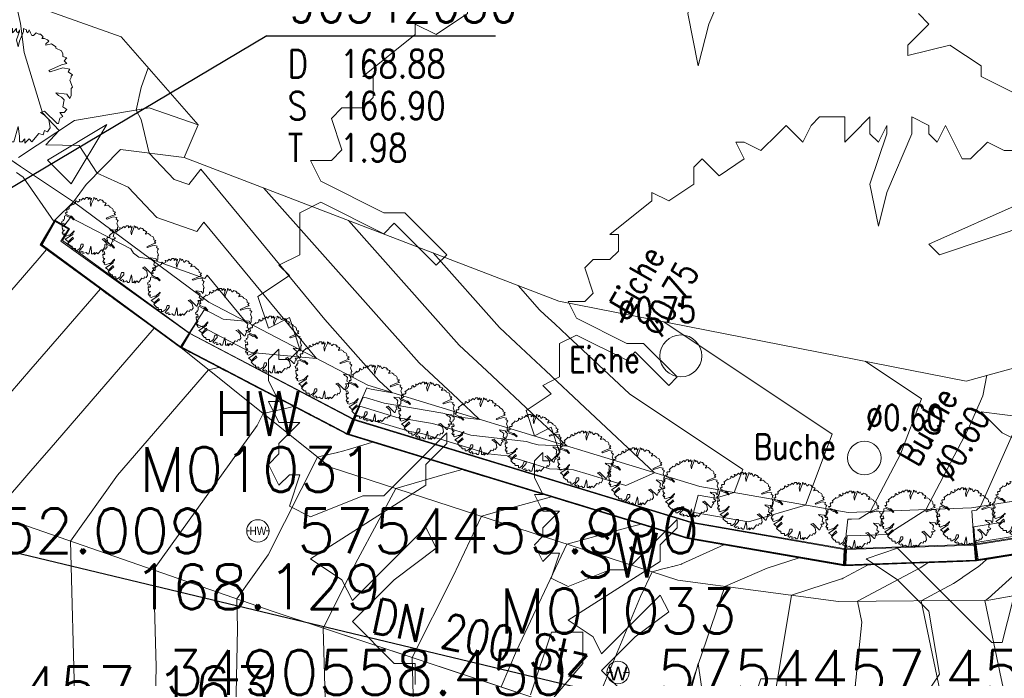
# Model space of a CAD drawing. Header units: metres. Extents: x 3490449 to 3490968, y 5754217 to 5754743.
# Tile 66 of 212: x 3490548 to 3490565, y 5754457 to 5754469. Entities that reach past the tile are written whole.
import ezdxf
from ezdxf.enums import TextEntityAlignment as Align

# ---------------------------------------------------------------- set-up
doc = ezdxf.new("R2010")
doc.units = ezdxf.units.M
doc.header["$LTSCALE"] = 0.25
doc.linetypes.add('Kartierung-07$0$AUSGEZOGEN', pattern=[0])
for name, color, linetype, lineweight, true_color in [('Kartierung-07$0$$BRUCH', 7, 'Continuous', 18, 0x82563a), ('Kartierung-07$0$$HOEHEN_Haupt', 7, 'Continuous', 18, 0x82563a), ('Kartierung-07$0$$HOEHEN_Mittel', 7, 'Continuous', 18, 0x82563a), ('Kartierung-07$0$$P_INF_FL', 7, 'Kartierung-07$0$AUSGEZOGEN', 18, 0x82563a), ('Kartierung-07$0$$P_INF_H', 7, 'Kartierung-07$0$AUSGEZOGEN', 18, 0x82563a), ('Kartierung-07$0$$P_INF_NR', 7, 'Kartierung-07$0$AUSGEZOGEN', 18, 0x82563a), ('Kartierung-07$0$$P_INF_X', 7, 'Kartierung-07$0$AUSGEZOGEN', 18, 0x82563a), ('Kartierung-07$0$$PKT_GS', 7, 'Continuous', 18, 0x82563a), ('Kartierung-07$0$$PKT_HW', 7, 'Continuous', 18, 0x82563a), ('Kartierung-07$0$$PKT_SW', 7, 'Continuous', 18, 0x82563a), ('Kartierung-07$0$B_Baum', 7, 'Continuous', 18, 0x82563a), ('Kartierung-07$0$B_Befestigt', 7, 'Continuous', 18, 0x82563a), ('Kartierung-07$0$B_Gelaendeknick', 7, 'Continuous', 18, 0x82563a), ('Kartierung-07$0$B_Hecke', 7, 'Continuous', 18, 0x82563a), ('Kartierung-07$0$B_Mauer', 7, 'Kartierung-07$0$AUSGEZOGEN', 18, 0x82563a), ('Kartierung-07$0$B_Schrift_Baum', 7, 'Continuous', 18, 0x82563a), ('Kartierung-07$0$B_Schrift_Baum_60Grad', 7, 'Continuous', 18, 0x82563a), ('Kartierung-07$0$B_Zaun', 7, 'Kartierung-07$0$AUSGEZOGEN', 18, 0x82563a), ('Kartierung-07$0$B_Zufahrt_Zugang', 7, 'Continuous', 18, 0x82563a), ('Kartierung-07$0$Hilfe_DGM', 7, 'Continuous', 18, 0x82563a), ('Kartierung-07$0$SYM_GS', 7, 'Kartierung-07$0$AUSGEZOGEN', 18, 0x82563a), ('Kartierung-07$0$SYM_HW', 7, 'Kartierung-07$0$AUSGEZOGEN', 18, 0x82563a), ('Kartierung-07$0$SYM_SW', 7, 'Kartierung-07$0$AUSGEZOGEN', 18, 0x82563a)]:
    doc.layers.add(name, color=color, linetype=linetype, lineweight=lineweight, true_color=true_color)
for name, color, linetype, true_color in [('Kartierung-07$0$B_Schachtschrift_SW_AUS', 7, 'Continuous', 0x82563a), ('Kartierung-07$0$B_SW-Leitung_AUS', 7, 'Continuous', 0x82563a), ('Kartierung-07$0$B_SW_Leitung_Schrift_AUS', 7, 'Continuous', 0x82563a)]:
    doc.layers.add(name, color=color, linetype=linetype, true_color=true_color)
doc.styles.add('Kartierung-07$0$2', font='TXT')
doc.styles.add('Kartierung-07$0$STANDARD', font='romans.shx', dxfattribs={"width": 0.8})

# ---------------------------------------------------------------- blocks, each defined once
blk = doc.blocks.new('Kartierung-07$0$PKT_HW')
at = {"layer": 'Kartierung-07$0$SYM_HW'}
for p, q in [((-0.15, 0), (-0.2, 0)), ((0.15, 0), (0.2, 0))]:
    blk.add_line(p, q, dxfattribs=at)
blk.add_circle((0, 0), 0.2, dxfattribs=at)
at = {"layer": 'Kartierung-07$0$$P_INF_FL', "style": 'Kartierung-07$0$STANDARD'}
blk.add_attdef('CODE', text='', height=0.8, dxfattribs=at).set_placement((0, 1.7), align=Align.CENTER)
at = {"layer": 'Kartierung-07$0$$P_INF_H', "style": 'Kartierung-07$0$STANDARD'}
blk.add_attdef('H', text='', height=0.8, dxfattribs=at).set_placement((0, -1.4), align=Align.CENTER)
at = {"layer": 'Kartierung-07$0$$P_INF_NR', "style": 'Kartierung-07$0$STANDARD'}
blk.add_attdef('NR', text='', height=0.8, dxfattribs=at).set_placement((0, 0.7), align=Align.CENTER)
at = {"layer": 'Kartierung-07$0$$P_INF_X', "style": 'Kartierung-07$0$STANDARD'}
blk.add_attdef('X', text='', height=0.8, dxfattribs=at).set_placement((-0.9, -0.4), align=Align.RIGHT)
blk.add_attdef('Y', (0.7, -0.4), '', height=0.8, dxfattribs=at)
at = {"layer": 'Kartierung-07$0$SYM_HW', "style": 'Kartierung-07$0$2', "width": 0.9}
blk.add_text('HW', height=0.15, dxfattribs=at).set_placement((0.001, -0.075), align=Align.CENTER)
blk = doc.blocks.new('Kartierung-07$0$PKT_SW')
at = {"layer": 'Kartierung-07$0$SYM_SW'}
for p, q in [((-0.1, 0), (-0.2, 0)), ((0.1, 0), (0.2, 0))]:
    blk.add_line(p, q, dxfattribs=at)
blk.add_circle((0, 0), 0.2, dxfattribs=at)
at = {"layer": 'Kartierung-07$0$$P_INF_FL', "style": 'Kartierung-07$0$STANDARD'}
blk.add_attdef('CODE', text='', height=0.8, dxfattribs=at).set_placement((0, 1.7), align=Align.CENTER)
at = {"layer": 'Kartierung-07$0$$P_INF_H', "style": 'Kartierung-07$0$STANDARD'}
blk.add_attdef('H', text='', height=0.8, dxfattribs=at).set_placement((0, -1.4), align=Align.CENTER)
at = {"layer": 'Kartierung-07$0$$P_INF_NR', "style": 'Kartierung-07$0$STANDARD'}
blk.add_attdef('NR', text='', height=0.8, dxfattribs=at).set_placement((0, 0.7), align=Align.CENTER)
at = {"layer": 'Kartierung-07$0$$P_INF_X', "style": 'Kartierung-07$0$STANDARD'}
blk.add_attdef('X', text='', height=0.8, dxfattribs=at).set_placement((-0.9, -0.4), align=Align.RIGHT)
blk.add_attdef('Y', (0.7, -0.4), '', height=0.8, dxfattribs=at)
at = {"layer": 'Kartierung-07$0$SYM_SW', "style": 'Kartierung-07$0$2', "width": 1.127369}
blk.add_text('W', height=0.245, dxfattribs=at).set_placement((0.001, -0.138), align=Align.CENTER)
blk = doc.blocks.new('Kartierung-07$0$PKT_GS')
at = {"layer": 'Kartierung-07$0$SYM_GS'}
blk.add_circle((0, 0), 0.2, dxfattribs=at)
at = {"layer": 'Kartierung-07$0$$P_INF_FL', "style": 'Kartierung-07$0$STANDARD'}
blk.add_attdef('CODE', text='', height=0.8, dxfattribs=at).set_placement((0, 1.7), align=Align.CENTER)
at = {"layer": 'Kartierung-07$0$$P_INF_H', "style": 'Kartierung-07$0$STANDARD'}
blk.add_attdef('H', text='', height=0.8, dxfattribs=at).set_placement((0, -1.4), align=Align.CENTER)
at = {"layer": 'Kartierung-07$0$$P_INF_NR', "style": 'Kartierung-07$0$STANDARD'}
blk.add_attdef('NR', text='', height=0.8, dxfattribs=at).set_placement((0, 0.7), align=Align.CENTER)
at = {"layer": 'Kartierung-07$0$$P_INF_X', "style": 'Kartierung-07$0$STANDARD'}
blk.add_attdef('X', text='', height=0.8, dxfattribs=at).set_placement((-0.9, -0.4), align=Align.RIGHT)
blk.add_attdef('Y', (0.7, -0.4), '', height=0.8, dxfattribs=at)
blk = doc.blocks.new('Kartierung-07$0$Hecke')
at = {"layer": 'Kartierung-07$0$B_Hecke'}
blk.add_lwpolyline([(-0.4471, -0.197), (-0.4721, -0.1845), (-0.4596, -0.147), (-0.4721, -0.147), (-0.4846, -0.1595), (-0.4971, -0.1345), (-0.4846, -0.122), (-0.4846, -0.1095), (-0.4596, -0.0845), (-0.4846, -0.0845), (-0.4971, -0.0595), (-0.4846, -0.0595), (-0.4971, -0.0345), (-0.4971, -0.0095), (-0.4846, 0.003), (-0.4846, -0.0095), (-0.4721, -0.0095), (-0.4596, 0.003), (-0.4721, 0.0405), (-0.4971, 0.028), (-0.5096, 0.0655), (-0.4721, 0.0905), (-0.4846, 0.103), (-0.4596, 0.1155), (-0.4596, 0.1405), (-0.4596, 0.1655), (-0.4346, 0.178), (-0.3596, 0.1405), (-0.3471, 0.153), (-0.2971, 0.103), (-0.2846, 0.1155), (-0.3346, 0.1655), (-0.3596, 0.1655), (-0.4346, 0.203), (-0.4471, 0.228), (-0.4221, 0.228), (-0.4096, 0.2405), (-0.4221, 0.278), (-0.4096, 0.2905), (-0.3846, 0.2905), (-0.3721, 0.303), (-0.3721, 0.328), (-0.3846, 0.328), (-0.3221, 0.378), (-0.3221, 0.3905), (-0.2971, 0.378), (-0.2596, 0.403), (-0.2596, 0.428), (-0.2471, 0.4405), (-0.2221, 0.4155), (-0.1846, 0.4405), (-0.1971, 0.4655), (-0.1846, 0.4655), (-0.1596, 0.453), (-0.1346, 0.478), (-0.1221, 0.4905), (-0.0971, 0.4655), (-0.0846, 0.4905), (-0.0721, 0.503), (-0.0346, 0.503), (-0.0346, 0.4655), (-0.0221, 0.478), (0.0029, 0.503), (0.0029, 0.478), (0.0154, 0.4655), (0.0279, 0.4905), (0.0279, 0.478), (0.0029, 0.403), (0.0154, 0.3405), (0.0279, 0.3905), (0.0654, 0.478), (0.0654, 0.503), (0.0904, 0.4905), (0.0904, 0.478), (0.1029, 0.4655), (0.1154, 0.4905), (0.1279, 0.4655), (0.1404, 0.4405), (0.1529, 0.4405), (0.1779, 0.4655), (0.2029, 0.453), (0.2154, 0.453), (0.2404, 0.428), (0.2279, 0.4155), (0.2529, 0.4155), (0.2779, 0.403), (0.2904, 0.3905), (0.2654, 0.3655), (0.2654, 0.353), (0.3154, 0.3655), (0.3529, 0.3405), (0.3529, 0.328), (0.4029, 0.303), (0.4154, 0.278), (0.4154, 0.253), (0.4529, 0.2405), (0.4279, 0.2155), (0.4529, 0.1905), (0.4029, 0.178), (0.2904, 0.128), (0.3029, 0.1155), (0.4154, 0.153), (0.4779, 0.1405), (0.4654, 0.1155), (0.5029, 0.0905), (0.4904, 0.078), (0.4904, 0.0655), (0.4779, 0.0405), (0.5029, -0.022), (0.4904, -0.0345), (0.4904, -0.097), (0.4779, -0.122), (0.4529, -0.0845), (0.3529, -0.072), (0.3779, -0.097), (0.4029, -0.1095), (0.4279, -0.1345), (0.4154, -0.197), (0.4529, -0.222), (0.4279, -0.247), (0.3904, -0.247), (0.4154, -0.2845), (0.3904, -0.297), (0.3779, -0.347), (0.3654, -0.347), (0.2529, -0.2345), (0.2154, -0.247), (0.2529, -0.272), (0.2904, -0.3095), (0.3029, -0.3845), (0.2779, -0.422), (0.2529, -0.4095), (0.2404, -0.447), (0.2029, -0.4345), (0.1404, -0.5095), (0.1154, -0.4845), (0.0779, -0.522), (0.0779, -0.4845), (0.0529, -0.5095), (0.0279, -0.5095), (0.0279, -0.4595), (0.0154, -0.372), (-0.0221, -0.5095), (-0.0471, -0.5095), (-0.0721, -0.4845), (-0.1096, -0.497), (-0.1346, -0.497), (-0.1221, -0.472), (-0.1471, -0.4595), (-0.1596, -0.4845), (-0.1971, -0.4595), (-0.1221, -0.372), (-0.1221, -0.3345), (-0.1596, -0.3345), (-0.1846, -0.4095), (-0.2346, -0.447), (-0.2596, -0.447), (-0.2596, -0.4095), (-0.3096, -0.4095), (-0.3221, -0.397), (-0.3221, -0.372), (-0.3471, -0.372), (-0.3971, -0.322), (-0.3471, -0.272), (-0.2971, -0.2345), (-0.3096, -0.2095), (-0.3971, -0.297), (-0.4096, -0.272), (-0.4471, -0.247), (-0.3096, -0.1595), (-0.3096, -0.1345), (-0.2846, -0.1095), (-0.2846, -0.097), (-0.3596, -0.172), (-0.3846, -0.172), (-0.4471, -0.197)], dxfattribs=at)
blk = doc.blocks.new('Kartierung-07$0$B_Baum')
at = {"layer": 'Kartierung-07$0$B_Baum'}
for points in [[(-0.4417, -0.1918), (-0.4667, -0.1793), (-0.4542, -0.1418), (-0.4667, -0.1418), (-0.4792, -0.1543), (-0.4917, -0.1293), (-0.4792, -0.1168), (-0.4792, -0.1043), (-0.4542, -0.0793), (-0.4792, -0.0793), (-0.4917, -0.0543), (-0.4792, -0.0543), (-0.4917, -0.0293), (-0.4917, -0.0043), (-0.4792, 0.0082), (-0.4792, -0.0043), (-0.4667, -0.0043), (-0.4542, 0.0082), (-0.4667, 0.0457), (-0.4917, 0.0332), (-0.5042, 0.0707), (-0.4667, 0.0957), (-0.4792, 0.1082), (-0.4542, 0.1207), (-0.4542, 0.1457), (-0.4542, 0.1707), (-0.4292, 0.1832), (-0.3542, 0.1457), (-0.3417, 0.1582), (-0.2917, 0.1082), (-0.2792, 0.1207), (-0.3292, 0.1707), (-0.3542, 0.1707), (-0.4292, 0.2082), (-0.4417, 0.2332), (-0.4167, 0.2332), (-0.4042, 0.2457), (-0.4167, 0.2832), (-0.4042, 0.2957), (-0.3792, 0.2957), (-0.3667, 0.3082), (-0.3667, 0.3332), (-0.3792, 0.3332), (-0.3167, 0.3832), (-0.3167, 0.3957), (-0.2917, 0.3832), (-0.2542, 0.4082), (-0.2542, 0.4332), (-0.2417, 0.4457), (-0.2167, 0.4207), (-0.1792, 0.4457), (-0.1917, 0.4707), (-0.1792, 0.4707), (-0.1542, 0.4582), (-0.1292, 0.4832), (-0.1167, 0.4957), (-0.0917, 0.4707), (-0.0792, 0.4957), (-0.0667, 0.5082), (-0.0292, 0.5082), (-0.0292, 0.4707), (-0.0167, 0.4832), (0.0083, 0.5082), (0.0083, 0.4832), (0.0208, 0.4707), (0.0333, 0.4957), (0.0333, 0.4832), (0.0083, 0.4082), (0.0208, 0.3457), (0.0333, 0.3957), (0.0708, 0.4832), (0.0708, 0.5082), (0.0958, 0.4957), (0.0958, 0.4832), (0.1083, 0.4707), (0.1208, 0.4957), (0.1333, 0.4707), (0.1458, 0.4457), (0.1583, 0.4457), (0.1833, 0.4707), (0.2083, 0.4582), (0.2208, 0.4582)], [(0.2833, 0.4082), (0.2958, 0.3957), (0.2708, 0.3707), (0.2708, 0.3582), (0.3208, 0.3707), (0.3583, 0.3457), (0.3583, 0.3332), (0.4083, 0.3082)], [(0.4083, 0.1832), (0.2958, 0.1332), (0.3083, 0.1207), (0.4208, 0.1582)], [(0.4583, -0.0793), (0.3583, -0.0668), (0.3833, -0.0918), (0.4083, -0.1043)], [(0.3958, -0.2918), (0.3833, -0.3418), (0.3708, -0.3418), (0.2583, -0.2293), (0.2208, -0.2418), (0.2583, -0.2668), (0.2958, -0.3043), (0.3083, -0.3793), (0.2833, -0.4168)], [(0.0333, -0.4543), (0.0208, -0.3668), (-0.0167, -0.5043)], [(-0.1917, -0.4543), (-0.1167, -0.3668), (-0.1167, -0.3293), (-0.1542, -0.3293), (-0.1792, -0.4043)], [(-0.3167, -0.3918), (-0.3167, -0.3668), (-0.3417, -0.3668), (-0.3917, -0.3168), (-0.3417, -0.2668), (-0.2917, -0.2293), (-0.3042, -0.2043), (-0.3917, -0.2918), (-0.4042, -0.2668), (-0.4417, -0.2418), (-0.3042, -0.1543), (-0.3042, -0.1293), (-0.2792, -0.1043), (-0.2792, -0.0918), (-0.3542, -0.1668), (-0.3792, -0.1668), (-0.4417, -0.1918)]]:
    blk.add_lwpolyline(points, dxfattribs=at)
blk = doc.blocks.new('Kartierung-07$0$Zugang')
at = {"layer": 'Kartierung-07$0$B_Zufahrt_Zugang'}
for p, q in [((-0.3, -1.2), (0, 0)), ((0, 0), (0.3, -1.2)), ((-0.3, -1.2), (0.3, -1.2))]:
    blk.add_line(p, q, dxfattribs=at)
blk = doc.blocks.new('Kartierung-07$0$B_Schachtbeschriftung')
blk.add_line((0, 0), (8.186, 0))
at = {"style": 'Kartierung-07$0$STANDARD', "width": 0.8}
for s, p in [('D ', (0.75, -0.5)), ('S ', (0.75, -2)), ('T ', (0.75, -3.5))]:
    blk.add_text(s, height=1, dxfattribs=at).set_placement(p, align=Align.TOP_LEFT)
at = {"ltscale": 0.02, "style": 'Kartierung-07$0$STANDARD', "width": 0.8}
for tag, p, height in [('NUMMER', (0.759, 0.479), 1.5), ('DECKEL', (2.627, -1.5), 1), ('SOHLE', (2.625, -2.996), 1), ('TIEFE', (2.628, -4.501), 1)]:
    blk.add_attdef(tag, p, '', height=height, dxfattribs=at)
at = {"ltscale": 0.02, "style": 'Kartierung-07$0$STANDARD', "width": 0.8, "flags": 1}
blk.add_attdef('FOTO', (1.057, -6.131), '', height=1, dxfattribs=at)

msp = doc.modelspace()

# ---------------------------------------------------------------- linework, layer by layer
at = {"layer": 'Kartierung-07$0$$BRUCH', "ltscale": 0.02}
for p, q in [((3490547.765, 5754466.509), (3490547.625, 5754466.604)), ((3490548.71, 5754465.873), (3490547.765, 5754466.509)), ((3490551.132, 5754464.079), (3490548.71, 5754465.873)), ((3490548.113, 5754465.105), (3490548.38, 5754465.546)), ((3490548.384, 5754465.526), (3490548.148, 5754465.109)), ((3490548.62, 5754465.387), (3490548.384, 5754465.526)), ((3490548.484, 5754465.174), (3490548.62, 5754465.387)), ((3490550.629, 5754463.27), (3490548.113, 5754465.105)), ((3490548.148, 5754465.109), (3490550.623, 5754463.285)), ((3490550.78, 5754463.525), (3490548.484, 5754465.174)), ((3490553.974, 5754462.595), (3490551.132, 5754464.079)), ((3490550.623, 5754463.285), (3490550.78, 5754463.525)), ((3490550.79, 5754463.52), (3490550.648, 5754463.276)), ((3490550.78, 5754463.525), (3490550.79, 5754463.52)), ((3490553.704, 5754461.987), (3490550.79, 5754463.52)), ((3490550.648, 5754463.276), (3490550.623, 5754463.285)), ((3490553.302, 5754461.132), (3490550.629, 5754463.27)), ((3490553.612, 5754461.712), (3490550.629, 5754463.27)), ((3490550.648, 5754463.276), (3490553.603, 5754461.735)), ((3490559.915, 5754460.782), (3490553.974, 5754462.595)), ((3490553.603, 5754461.735), (3490553.704, 5754461.987)), ((3490553.74, 5754461.973), (3490553.639, 5754461.721)), ((3490553.704, 5754461.987), (3490553.74, 5754461.973)), ((3490559.749, 5754460.142), (3490553.74, 5754461.973)), ((3490553.639, 5754461.721), (3490553.603, 5754461.735)), ((3490559.694, 5754459.856), (3490553.612, 5754461.712)), ((3490553.639, 5754461.721), (3490559.681, 5754459.874)), ((3490553.302, 5754461.132), (3490559.52, 5754459.107)), ((3490562.566, 5754460.32), (3490559.915, 5754460.782)), ((3490566.875, 5754460.737), (3490564.771, 5754460.4)), ((3490564.771, 5754460.4), (3490562.566, 5754460.32)), ((3490552.284, 5754458.548), (3490547.749, 5754460.123)), ((3490559.681, 5754459.874), (3490559.749, 5754460.142)), ((3490559.714, 5754459.867), (3490559.772, 5754460.134)), ((3490559.772, 5754460.134), (3490559.749, 5754460.142)), ((3490562.496, 5754459.656), (3490559.772, 5754460.134)), ((3490567.051, 5754460.091), (3490564.858, 5754459.741)), ((3490559.681, 5754459.874), (3490559.714, 5754459.867)), ((3490562.501, 5754459.367), (3490559.694, 5754459.856)), ((3490559.714, 5754459.867), (3490562.484, 5754459.387)), ((3490567.149, 5754459.819), (3490564.864, 5754459.453)), ((3490564.892, 5754459.479), (3490567.117, 5754459.834)), ((3490562.484, 5754459.387), (3490562.496, 5754459.656)), ((3490562.536, 5754459.657), (3490562.496, 5754459.656)), ((3490562.526, 5754459.384), (3490562.536, 5754459.657)), ((3490564.818, 5754459.738), (3490562.536, 5754459.657)), ((3490564.858, 5754459.741), (3490564.818, 5754459.738)), ((3490564.845, 5754459.466), (3490564.818, 5754459.738)), ((3490564.892, 5754459.479), (3490564.858, 5754459.741)), ((3490564.864, 5754459.453), (3490562.501, 5754459.367)), ((3490562.526, 5754459.384), (3490564.845, 5754459.466)), ((3490564.845, 5754459.466), (3490564.892, 5754459.479)), ((3490562.484, 5754459.387), (3490562.526, 5754459.384)), ((3490565.081, 5754458.749), (3490567.974, 5754459.271)), ((3490559.52, 5754459.107), (3490562.393, 5754458.728)), ((3490562.393, 5754458.728), (3490565.081, 5754458.749)), ((3490559.071, 5754456.303), (3490552.284, 5754458.548))]:
    msp.add_line(p, q, dxfattribs=at)
at = {"layer": 'Kartierung-07$0$$HOEHEN_Haupt', "ltscale": 0.02}
for points in [[(3490545.726, 5754460.308), (3490547.951, 5754462.882), (3490548.46, 5754463.471), (3490549.193, 5754464.318), (3490549.31, 5754464.232), (3490549.311, 5754464.232), (3490549.368, 5754464.19), (3490549.372, 5754464.188), (3490549.434, 5754464.142), (3490550.627, 5754463.274), (3490550.639, 5754463.273), (3490550.657, 5754463.264), (3490550.693, 5754463.245), (3490550.708, 5754463.237), (3490550.723, 5754463.23), (3490550.756, 5754463.213), (3490550.775, 5754463.203), (3490550.778, 5754463.201), (3490550.808, 5754463.186), (3490550.829, 5754463.174), (3490550.848, 5754463.165), (3490550.885, 5754463.145), (3490550.915, 5754463.13), (3490550.941, 5754463.116), (3490551.11, 5754463.028), (3490551.234, 5754462.964), (3490551.325, 5754462.916), (3490551.396, 5754462.88), (3490551.437, 5754462.858), (3490551.462, 5754462.845), (3490551.677, 5754462.733), (3490551.801, 5754462.669), (3490551.82, 5754462.659), (3490551.83, 5754462.654), (3490551.848, 5754462.644), (3490551.943, 5754462.595), (3490552.124, 5754462.501), (3490552.136, 5754462.494), (3490552.189, 5754462.467), (3490552.195, 5754462.464), (3490552.216, 5754462.453), (3490552.294, 5754462.412), (3490552.314, 5754462.401), (3490552.378, 5754462.368), (3490552.523, 5754462.293), (3490552.581, 5754462.263), (3490552.712, 5754462.194), (3490552.877, 5754462.108), (3490552.951, 5754462.07), (3490552.987, 5754462.051), (3490553.001, 5754462.044), (3490553.034, 5754462.027), (3490553.116, 5754461.984), (3490553.307, 5754461.885), (3490553.325, 5754461.875), (3490553.399, 5754461.837), (3490553.601, 5754461.731), (3490553.605, 5754461.729), (3490553.615, 5754461.73), (3490553.682, 5754461.897), (3490553.716, 5754461.982), (3490553.895, 5754462.385), (3490553.95, 5754462.369), (3490554.267, 5754462.272), (3490555.319, 5754462.095), (3490555.381, 5754462.076), (3490555.505, 5754462.038), (3490555.975, 5754461.984), (3490555.584, 5754462.351), (3490554.894, 5754462.999), (3490552.11, 5754466.127)], [(3490562.873, 5754463.024), (3490563.876, 5754462.354), (3490563.503, 5754461.365), (3490562.963, 5754460.334), (3490562.766, 5754460.208), (3490562.629, 5754460.203), (3490562.561, 5754460.201), (3490562.503, 5754459.656), (3490562.501, 5754459.607), (3490562.492, 5754459.386), (3490562.485, 5754459.385), (3490562.484, 5754459.386), (3490562.344, 5754459.41), (3490561.099, 5754459.625), (3490559.854, 5754459.841), (3490559.714, 5754459.865), (3490559.711, 5754459.865), (3490559.687, 5754459.865), (3490559.56, 5754459.904), (3490559.452, 5754459.937), (3490559.336, 5754459.972), (3490559.208, 5754460.011), (3490559.193, 5754460.016), (3490559.175, 5754460.021), (3490559.159, 5754460.026), (3490558.921, 5754460.099), (3490558.638, 5754460.184), (3490558.624, 5754460.189), (3490558.603, 5754460.195), (3490558.588, 5754460.2), (3490558.239, 5754460.306), (3490557.741, 5754460.457), (3490557.735, 5754460.459), (3490557.728, 5754460.461), (3490557.716, 5754460.465), (3490557.715, 5754460.465), (3490557.707, 5754460.467), (3490557.699, 5754460.47), (3490557.691, 5754460.472), (3490557.559, 5754460.512), (3490557.493, 5754460.532), (3490556.993, 5754460.684), (3490556.848, 5754460.728), (3490556.823, 5754460.736), (3490556.812, 5754460.739), (3490556.721, 5754460.766), (3490556.699, 5754460.773), (3490556.69, 5754460.776), (3490556.654, 5754460.787), (3490556.654, 5754460.787), (3490556.649, 5754460.788), (3490556.63, 5754460.794), (3490556.626, 5754460.795), (3490556.608, 5754460.801), (3490556.511, 5754460.83), (3490556.094, 5754460.956), (3490556.064, 5754460.965), (3490555.772, 5754461.053), (3490555.772, 5754461.053), (3490555.771, 5754461.054), (3490555.752, 5754461.059), (3490555.751, 5754461.059), (3490555.731, 5754461.066), (3490555.73, 5754461.066), (3490555.708, 5754461.073), (3490555.707, 5754461.073), (3490555.683, 5754461.08), (3490555.661, 5754461.087), (3490555.318, 5754460.991), (3490555.218, 5754460.963), (3490555.033, 5754460.911), (3490554.95, 5754460.888), (3490554.478, 5754460.749), (3490553.794, 5754459.482), (3490553.176, 5754458.253), (3490553.216, 5754456.787)], [(3490555.683, 5754461.08), (3490555.683, 5754461.08)], [(3490565.656, 5754459.594), (3490564.894, 5754459.473), (3490564.883, 5754459.471), (3490564.857, 5754459.458), (3490564.674, 5754459.451), (3490564.593, 5754459.448), (3490564.508, 5754459.445), (3490564.323, 5754459.437), (3490564.311, 5754459.437), (3490564.281, 5754459.436), (3490564.273, 5754459.436), (3490564.106, 5754459.43), (3490563.683, 5754459.413), (3490563.672, 5754459.412), (3490563.599, 5754459.409), (3490563.596, 5754459.409), (3490563.507, 5754459.406), (3490563.047, 5754459.387), (3490563.046, 5754459.387), (3490562.927, 5754459.382), (3490562.477, 5754459.143), (3490562.462, 5754459.135), (3490562.449, 5754459.132), (3490561.555, 5754458.839), (3490561.281, 5754457.192)]]:
    msp.add_lwpolyline(points, dxfattribs=at)
at = {"layer": 'Kartierung-07$0$$HOEHEN_Mittel', "ltscale": 0.02}
for points in [[(3490547.692, 5754466.398), (3490547.813, 5754466.316), (3490548.363, 5754465.518), (3490548.213, 5754465.26), (3490548.126, 5754465.106), (3490548.432, 5754464.887), (3490548.717, 5754464.677), (3490548.723, 5754464.672), (3490549.001, 5754464.467), (3490549.299, 5754464.252), (3490549.315, 5754464.241), (3490549.339, 5754464.223), (3490549.38, 5754464.193), (3490550.111, 5754463.654), (3490550.625, 5754463.28), (3490550.64, 5754463.279), (3490550.691, 5754463.356), (3490550.787, 5754463.522), (3490550.9, 5754463.7), (3490550.99, 5754463.654), (3490551.253, 5754463.515), (3490551.887, 5754463.181), (3490553.056, 5754463.074), (3490551.045, 5754465.514), (3490550.917, 5754465.346), (3490550.204, 5754465.598), (3490549.687, 5754466.139), (3490549.132, 5754466.387), (3490548.811, 5754466.885), (3490548.216, 5754466.893), (3490548.453, 5754467.149), (3490548.159, 5754467.47), (3490547.831, 5754468.544), (3490547.766, 5754469.066), (3490547.671, 5754469.499)], [(3490544.271, 5754460.441), (3490548.096, 5754464.867), (3490548.229, 5754465.021), (3490548.62, 5754464.74), (3490548.715, 5754464.67), (3490548.717, 5754464.668), (3490548.81, 5754464.6), (3490549.305, 5754464.242), (3490549.313, 5754464.236), (3490549.354, 5754464.207), (3490549.376, 5754464.191), (3490549.773, 5754463.898), (3490550.626, 5754463.277), (3490550.646, 5754463.275), (3490550.65, 5754463.273), (3490550.708, 5754463.243), (3490550.712, 5754463.241), (3490550.715, 5754463.239), (3490550.769, 5754463.211), (3490550.773, 5754463.209), (3490550.778, 5754463.207), (3490550.826, 5754463.182), (3490550.831, 5754463.179), (3490550.835, 5754463.177), (3490550.894, 5754463.146), (3490550.901, 5754463.143), (3490550.942, 5754463.121), (3490551.208, 5754462.982), (3490551.235, 5754462.968), (3490551.373, 5754462.896), (3490551.389, 5754462.888), (3490551.45, 5754462.856), (3490551.455, 5754462.854), (3490551.772, 5754462.689), (3490551.799, 5754462.675), (3490551.826, 5754462.66), (3490551.829, 5754462.659), (3490551.854, 5754462.646), (3490551.874, 5754462.635), (3490552.125, 5754462.504), (3490552.128, 5754462.503), (3490552.201, 5754462.465), (3490552.202, 5754462.464), (3490552.207, 5754462.462), (3490552.314, 5754462.406), (3490552.318, 5754462.404), (3490552.332, 5754462.396), (3490552.526, 5754462.295), (3490552.539, 5754462.289), (3490552.714, 5754462.198), (3490552.933, 5754462.083), (3490552.949, 5754462.075), (3490552.996, 5754462.05), (3490552.999, 5754462.049), (3490553.042, 5754462.026), (3490553.06, 5754462.017), (3490553.306, 5754461.889), (3490553.33, 5754461.876), (3490553.346, 5754461.868), (3490553.603, 5754461.734), (3490553.604, 5754461.734), (3490553.606, 5754461.734), (3490553.699, 5754461.967), (3490553.707, 5754461.986), (3490553.957, 5754462.549), (3490553.969, 5754462.545), (3490554.038, 5754462.524), (3490554.412, 5754462.461), (3490554.175, 5754462.683), (3490553.208, 5754463.77), (3490551.78, 5754465.502), (3490550.987, 5754466.463), (3490550.775, 5754466.184), (3490550.514, 5754466.277), (3490550.062, 5754466.749), (3490549.923, 5754467.351), (3490549.83, 5754467.517), (3490549.923, 5754467.92), (3490550.048, 5754468.273)], [(3490553.629, 5754465.544), (3490555.612, 5754463.315), (3490556.104, 5754462.853), (3490557.004, 5754462.009), (3490557.539, 5754461.507), (3490557.021, 5754461.527), (3490556.905, 5754461.562), (3490556.813, 5754461.59), (3490555.816, 5754461.704), (3490555.359, 5754461.843), (3490555.13, 5754461.913), (3490554.496, 5754462.02), (3490553.932, 5754462.192), (3490553.834, 5754462.222), (3490553.726, 5754461.979), (3490553.665, 5754461.827), (3490553.625, 5754461.727), (3490553.607, 5754461.725), (3490553.6, 5754461.728), (3490553.452, 5754461.805), (3490553.321, 5754461.874), (3490553.307, 5754461.88), (3490553.171, 5754461.952), (3490553.025, 5754462.027), (3490553.003, 5754462.039), (3490552.978, 5754462.052), (3490552.953, 5754462.065), (3490552.822, 5754462.133), (3490552.711, 5754462.191), (3490552.623, 5754462.237), (3490552.519, 5754462.291), (3490552.424, 5754462.34), (3490552.311, 5754462.399), (3490552.275, 5754462.418), (3490552.226, 5754462.443), (3490552.187, 5754462.464), (3490552.177, 5754462.469), (3490552.144, 5754462.486), (3490552.123, 5754462.497), (3490552.011, 5754462.555), (3490551.842, 5754462.643), (3490551.832, 5754462.648), (3490551.814, 5754462.657), (3490551.803, 5754462.663), (3490551.582, 5754462.778), (3490551.468, 5754462.837), (3490551.425, 5754462.86), (3490551.404, 5754462.871), (3490551.277, 5754462.936), (3490551.233, 5754462.959), (3490551.012, 5754463.074), (3490550.941, 5754463.111), (3490550.93, 5754463.117), (3490550.876, 5754463.144), (3490550.862, 5754463.152), (3490550.828, 5754463.17), (3490550.789, 5754463.19), (3490550.778, 5754463.195), (3490550.777, 5754463.196), (3490550.743, 5754463.214), (3490550.731, 5754463.22), (3490550.704, 5754463.234), (3490550.677, 5754463.248), (3490550.665, 5754463.254), (3490550.632, 5754463.271), (3490550.628, 5754463.271), (3490550.157, 5754463.615), (3490548.274, 5754461.438), (3490548.23, 5754461.387), (3490547.949, 5754461.062), (3490547.806, 5754460.897), (3490547.181, 5754460.175)], [(3490549.735, 5754465.035), (3490548.659, 5754465.595), (3490548.536, 5754465.443), (3490548.383, 5754465.533), (3490548.326, 5754465.436), (3490548.141, 5754465.108), (3490548.244, 5754465.034), (3490548.718, 5754464.685), (3490548.729, 5754464.677), (3490549.192, 5754464.335), (3490549.293, 5754464.262), (3490549.316, 5754464.245), (3490549.325, 5754464.239), (3490549.383, 5754464.196), (3490550.45, 5754463.41), (3490550.624, 5754463.283), (3490550.629, 5754463.283), (3490550.75, 5754463.468), (3490550.782, 5754463.524), (3490551.054, 5754463.951), (3490551.084, 5754463.935), (3490551.173, 5754463.889), (3490551.387, 5754463.776), (3490551.782, 5754463.74), (3490551.103, 5754464.564), (3490551.06, 5754464.507), (3490550.094, 5754464.848), (3490549.88, 5754464.887), (3490549.784, 5754464.956), (3490549.735, 5754465.035)], [(3490555.147, 5754464.961), (3490556.331, 5754463.631), (3490556.624, 5754463.355), (3490557.161, 5754462.851), (3490557.857, 5754462.198), (3490559.102, 5754461.03), (3490558.588, 5754460.8), (3490558.167, 5754460.928), (3490557.936, 5754460.998), (3490557.652, 5754461.085), (3490557.223, 5754461.101), (3490556.799, 5754461.23), (3490556.467, 5754461.331), (3490556.126, 5754461.37), (3490555.337, 5754461.611), (3490554.942, 5754461.731), (3490554.725, 5754461.768), (3490553.913, 5754462.015), (3490553.772, 5754462.058), (3490553.735, 5754461.975), (3490553.648, 5754461.757), (3490553.634, 5754461.723), (3490553.609, 5754461.72), (3490553.598, 5754461.725), (3490553.505, 5754461.774), (3490553.316, 5754461.872), (3490553.308, 5754461.876), (3490553.226, 5754461.919), (3490553.017, 5754462.028), (3490553.004, 5754462.034), (3490552.969, 5754462.053), (3490552.955, 5754462.06), (3490552.767, 5754462.158), (3490552.71, 5754462.187), (3490552.665, 5754462.211), (3490552.515, 5754462.289), (3490552.47, 5754462.312), (3490552.307, 5754462.397), (3490552.255, 5754462.424), (3490552.235, 5754462.434), (3490552.179, 5754462.463), (3490552.165, 5754462.471), (3490552.152, 5754462.477), (3490552.121, 5754462.493), (3490552.079, 5754462.515), (3490551.836, 5754462.641), (3490551.833, 5754462.643), (3490551.808, 5754462.656), (3490551.805, 5754462.658), (3490551.487, 5754462.822), (3490551.475, 5754462.829), (3490551.412, 5754462.861), (3490551.411, 5754462.862), (3490551.311, 5754462.914), (3490551.279, 5754462.906), (3490551.127, 5754462.872), (3490549.499, 5754460.985), (3490548.656, 5754459.808), (3490548.734, 5754456.874)], [(3490556.665, 5754464.378), (3490557.049, 5754463.946), (3490557.144, 5754463.857), (3490557.319, 5754463.694), (3490557.544, 5754463.482), (3490558.655, 5754462.44), (3490560.682, 5754461.086), (3490560.527, 5754460.675), (3490560.196, 5754460.577), (3490559.882, 5754460.632), (3490559.754, 5754460.14), (3490559.702, 5754459.934), (3490559.689, 5754459.872), (3490559.682, 5754459.872), (3490559.658, 5754459.88), (3490559.458, 5754459.941), (3490559.244, 5754460.006), (3490559.219, 5754460.014), (3490559.191, 5754460.022), (3490559.187, 5754460.024), (3490559.155, 5754460.033), (3490558.701, 5754460.172), (3490558.646, 5754460.189), (3490558.616, 5754460.198), (3490558.612, 5754460.199), (3490558.58, 5754460.209), (3490557.851, 5754460.432), (3490557.755, 5754460.461), (3490557.739, 5754460.466), (3490557.721, 5754460.471), (3490557.719, 5754460.472), (3490557.719, 5754460.472), (3490557.717, 5754460.472), (3490557.696, 5754460.479), (3490557.695, 5754460.479), (3490557.669, 5754460.487), (3490557.488, 5754460.542), (3490557.391, 5754460.572), (3490556.853, 5754460.736), (3490556.848, 5754460.738), (3490556.81, 5754460.749), (3490556.793, 5754460.755), (3490556.7, 5754460.783), (3490556.666, 5754460.793), (3490556.659, 5754460.795), (3490556.657, 5754460.796), (3490556.637, 5754460.802), (3490556.633, 5754460.803), (3490556.614, 5754460.809), (3490556.611, 5754460.81), (3490556.187, 5754460.94), (3490556.106, 5754460.964), (3490555.85, 5754461.042), (3490555.794, 5754461.059), (3490555.779, 5754461.064), (3490555.762, 5754461.069), (3490555.759, 5754461.07), (3490555.741, 5754461.075), (3490555.737, 5754461.077), (3490555.718, 5754461.082), (3490555.714, 5754461.084), (3490555.693, 5754461.09), (3490555.688, 5754461.091), (3490555.68, 5754461.094), (3490555.598, 5754461.119), (3490555.298, 5754461.21), (3490555.261, 5754461.221), (3490555.127, 5754461.263), (3490555.009, 5754461.298), (3490554.682, 5754461.398), (3490554.663, 5754461.404), (3490554.576, 5754461.43), (3490554.378, 5754461.49), (3490554.113, 5754461.571), (3490554.005, 5754461.604), (3490553.984, 5754461.61), (3490553.895, 5754461.637), (3490553.87, 5754461.644), (3490553.766, 5754461.676), (3490553.709, 5754461.693), (3490553.663, 5754461.707), (3490553.636, 5754461.715), (3490553.628, 5754461.717), (3490553.611, 5754461.715), (3490553.597, 5754461.723), (3490553.558, 5754461.743), (3490553.311, 5754461.871), (3490553.309, 5754461.872), (3490553.282, 5754461.886), (3490553.008, 5754462.028), (3490553.006, 5754462.03), (3490552.96, 5754462.053), (3490552.957, 5754462.055), (3490552.711, 5754462.183), (3490552.709, 5754462.184), (3490552.707, 5754462.185), (3490552.649, 5754462.215), (3490552.529, 5754462.188), (3490552.102, 5754462.092), (3490551.994, 5754461.877), (3490550.143, 5754459.292), (3490550.189, 5754457.56), (3490550.167, 5754456.496)], [(3490559.268, 5754463.731), (3490562.279, 5754461.72), (3490561.801, 5754460.453), (3490560.782, 5754460.151), (3490559.813, 5754460.321), (3490559.765, 5754460.136), (3490559.746, 5754460.059), (3490559.704, 5754459.869), (3490559.685, 5754459.869), (3490559.609, 5754459.892), (3490559.455, 5754459.939), (3490559.29, 5754459.989), (3490559.214, 5754460.012), (3490559.192, 5754460.019), (3490559.181, 5754460.022), (3490559.157, 5754460.03), (3490558.811, 5754460.135), (3490558.642, 5754460.187), (3490558.62, 5754460.193), (3490558.608, 5754460.197), (3490558.584, 5754460.204), (3490558.045, 5754460.369), (3490557.748, 5754460.459), (3490557.737, 5754460.462), (3490557.725, 5754460.466), (3490557.717, 5754460.468), (3490557.717, 5754460.469), (3490557.712, 5754460.47), (3490557.698, 5754460.474), (3490557.693, 5754460.476), (3490557.614, 5754460.5), (3490557.491, 5754460.537), (3490557.192, 5754460.628), (3490556.85, 5754460.732), (3490556.835, 5754460.737), (3490556.811, 5754460.744), (3490556.757, 5754460.76), (3490556.699, 5754460.778), (3490556.678, 5754460.785), (3490556.657, 5754460.791), (3490556.655, 5754460.791), (3490556.643, 5754460.795), (3490556.632, 5754460.799), (3490556.62, 5754460.802), (3490556.61, 5754460.805), (3490556.349, 5754460.885), (3490556.1, 5754460.96), (3490555.957, 5754461.004), (3490555.783, 5754461.056), (3490555.775, 5754461.059), (3490555.767, 5754461.061), (3490555.755, 5754461.065), (3490555.746, 5754461.067), (3490555.734, 5754461.071), (3490555.724, 5754461.074), (3490555.711, 5754461.078), (3490555.7, 5754461.081), (3490555.685, 5754461.086), (3490555.681, 5754461.087), (3490555.428, 5754461.163), (3490555.298, 5754461.203), (3490555.183, 5754461.238), (3490555.129, 5754461.254), (3490554.768, 5754461.363), (3490554.677, 5754461.39), (3490554.672, 5754461.392), (3490554.402, 5754461.473), (3490554.37, 5754461.483), (3490554.327, 5754461.496), (3490554.06, 5754461.575), (3490553.887, 5754461.524), (3490553.77, 5754461.49), (3490553.665, 5754461.459), (3490553.505, 5754461.412), (3490553.454, 5754461.397), (3490553.442, 5754461.394), (3490553.431, 5754461.391), (3490553.304, 5754461.363), (3490553.231, 5754461.346), (3490553.223, 5754461.344), (3490553.187, 5754461.336), (3490553.078, 5754461.311), (3490552.195, 5754459.565), (3490551.63, 5754458.775), (3490551.644, 5754458.246), (3490551.603, 5754456.199)], [(3490565.047, 5754462.773), (3490564.976, 5754462.406), (3490564.711, 5754461.811), (3490563.957, 5754460.37), (3490563.267, 5754459.927), (3490562.788, 5754459.91), (3490562.547, 5754459.902), (3490562.521, 5754459.657), (3490562.515, 5754459.484), (3490562.51, 5754459.385), (3490562.489, 5754459.381), (3490562.483, 5754459.382), (3490561.994, 5754459.466), (3490561.098, 5754459.622), (3490560.203, 5754459.777), (3490559.712, 5754459.86), (3490559.704, 5754459.862), (3490559.69, 5754459.861), (3490559.511, 5754459.916), (3490559.449, 5754459.935), (3490559.382, 5754459.955), (3490559.202, 5754460.01), (3490559.194, 5754460.012), (3490559.169, 5754460.02), (3490559.16, 5754460.023), (3490559.031, 5754460.062), (3490558.634, 5754460.182), (3490558.627, 5754460.184), (3490558.599, 5754460.193), (3490558.592, 5754460.195), (3490558.433, 5754460.244), (3490557.735, 5754460.455), (3490557.733, 5754460.456), (3490557.732, 5754460.456), (3490557.714, 5754460.461), (3490557.713, 5754460.462), (3490557.702, 5754460.465), (3490557.7, 5754460.465), (3490557.689, 5754460.469), (3490557.504, 5754460.525), (3490557.495, 5754460.528), (3490557.261, 5754460.598), (3490556.63, 5754460.425), (3490556.607, 5754460.419), (3490556.534, 5754460.399), (3490556.51, 5754460.393), (3490556.499, 5754460.389), (3490556.488, 5754460.386), (3490556.326, 5754460.342), (3490556.006, 5754460.251), (3490555.501, 5754459.18), (3490554.769, 5754457.726), (3490554.806, 5754456.381)], [(3490565.579, 5754461.876), (3490564.934, 5754460.426), (3490564.862, 5754460.363), (3490564.778, 5754460.349), (3490564.821, 5754459.738), (3490564.824, 5754459.718), (3490564.849, 5754459.467), (3490564.846, 5754459.466), (3490564.835, 5754459.465), (3490564.601, 5754459.457), (3490564.35, 5754459.448), (3490564.34, 5754459.448), (3490564.301, 5754459.446), (3490564.299, 5754459.446), (3490564.272, 5754459.445), (3490563.709, 5754459.425), (3490563.685, 5754459.424), (3490563.626, 5754459.422), (3490563.622, 5754459.422), (3490563.599, 5754459.421), (3490563.088, 5754459.403), (3490563.062, 5754459.402), (3490563.04, 5754459.401), (3490563.006, 5754459.4), (3490562.526, 5754459.383), (3490562.524, 5754459.383), (3490562.492, 5754459.377), (3490562.483, 5754459.379), (3490561.644, 5754459.523), (3490561.098, 5754459.618), (3490560.552, 5754459.712), (3490559.711, 5754459.856), (3490559.698, 5754459.858), (3490559.693, 5754459.858), (3490559.463, 5754459.928), (3490559.446, 5754459.933), (3490559.428, 5754459.938), (3490559.197, 5754460.008), (3490559.195, 5754460.009), (3490559.163, 5754460.019), (3490559.162, 5754460.019), (3490559.142, 5754460.025), (3490558.862, 5754460.11), (3490558.719, 5754460.073), (3490558.7, 5754460.068), (3490558.361, 5754459.981), (3490557.534, 5754459.754), (3490556.633, 5754457.843), (3490556.363, 5754457.199)], [(3490565.37, 5754460.155), (3490564.815, 5754460.066), (3490564.838, 5754459.74), (3490564.855, 5754459.607), (3490564.869, 5754459.473), (3490564.849, 5754459.463), (3490564.782, 5754459.46), (3490564.598, 5754459.454), (3490564.403, 5754459.447), (3490564.334, 5754459.444), (3490564.304, 5754459.443), (3490564.293, 5754459.443), (3490564.272, 5754459.442), (3490563.842, 5754459.427), (3490563.685, 5754459.42), (3490563.641, 5754459.419), (3490563.614, 5754459.418), (3490563.598, 5754459.417), (3490563.227, 5754459.404), (3490563.057, 5754459.397), (3490563.042, 5754459.397), (3490562.822, 5754459.388), (3490562.525, 5754459.377), (3490562.515, 5754459.377), (3490562.496, 5754459.373), (3490562.482, 5754459.376), (3490561.294, 5754459.58), (3490561.098, 5754459.614), (3490560.902, 5754459.648), (3490560.342, 5754459.743), (3490559.594, 5754459.399), (3490559.587, 5754459.395), (3490559.496, 5754459.372), (3490559.431, 5754459.355), (3490559.423, 5754459.353), (3490559.335, 5754459.33), (3490559.331, 5754459.329), (3490559.253, 5754459.309), (3490559.062, 5754459.256), (3490558.854, 5754458.815), (3490557.956, 5754456.672)], [(3490565.878, 5754459.947), (3490564.852, 5754459.783), (3490564.855, 5754459.741), (3490564.887, 5754459.496), (3490564.889, 5754459.478), (3490564.853, 5754459.46), (3490564.728, 5754459.455), (3490564.596, 5754459.451), (3490564.455, 5754459.446), (3490564.328, 5754459.441), (3490564.308, 5754459.44), (3490564.287, 5754459.439), (3490564.273, 5754459.439), (3490563.974, 5754459.428), (3490563.684, 5754459.417), (3490563.656, 5754459.416), (3490563.607, 5754459.414), (3490563.597, 5754459.413), (3490563.367, 5754459.405), (3490563.052, 5754459.392), (3490563.044, 5754459.392), (3490562.637, 5754459.375), (3490562.523, 5754459.371), (3490562.506, 5754459.371), (3490562.499, 5754459.369), (3490562.482, 5754459.372), (3490561.691, 5754459.508), (3490561.119, 5754459.324), (3490560.358, 5754458.996), (3490559.719, 5754457.109)], [(3490566.005, 5754459.647), (3490565.247, 5754459.521), (3490564.896, 5754459.465), (3490564.873, 5754459.461), (3490564.861, 5754459.455), (3490564.62, 5754459.446), (3490564.591, 5754459.445), (3490564.56, 5754459.444), (3490564.317, 5754459.434), (3490564.315, 5754459.434), (3490564.275, 5754459.432), (3490564.273, 5754459.432), (3490564.238, 5754459.431), (3490563.991, 5754459.421), (3490563.855, 5754459.328), (3490562.735, 5754458.731), (3490562.813, 5754458.356), (3490562.576, 5754456.11)], [(3490566.383, 5754450.398), (3490565.092, 5754450.942), (3490564.387, 5754451.327), (3490564.222, 5754451.338), (3490564.061, 5754451.625), (3490564.194, 5754454.218), (3490564.1, 5754456.026), (3490564.215, 5754457.114), (3490563.874, 5754458.74), (3490564.45, 5754459.047), (3490564.604, 5754459.152), (3490564.619, 5754459.162), (3490564.733, 5754459.24), (3490564.896, 5754459.351), (3490564.92, 5754459.372), (3490565.041, 5754459.481), (3490566.006, 5754459.641)], [(3490565.821, 5754459.459), (3490565.072, 5754458.784), (3490565.07, 5754458.783), (3490565.061, 5754458.777), (3490565.055, 5754458.772), (3490565.054, 5754458.772), (3490565.045, 5754458.766), (3490565.013, 5754458.748), (3490565.306, 5754457.348), (3490565.587, 5754456.022)]]:
    msp.add_lwpolyline(points, dxfattribs=at)
at = {"layer": 'Kartierung-07$0$B_Baum'}
for centre, radius in [((3490559.574, 5754463.12, 168.228), 0.375), ((3490562.857, 5754461.295, 167.935), 0.3)]:
    msp.add_circle(centre, radius, dxfattribs=at)
at = {"layer": 'Kartierung-07$0$B_Befestigt', "ltscale": 0.02}
for p, q in [((3490550.066, 5754467.557, 168.517), (3490548.731, 5754467.332, 168.517)), ((3490550.939, 5754467.252, 168.517), (3490550.066, 5754467.557, 168.517)), ((3490548.731, 5754467.332, 168.517), (3490547.725, 5754466.67, 168.517))]:
    msp.add_line(p, q, dxfattribs=at)
for points in [[(3490548.935, 5754466.187), (3490549.551, 5754466.812), (3490550.693, 5754466.671)], [(3490548.71, 5754465.873), (3490548.935, 5754466.187)], [(3490548.71, 5754465.873), (3490548.38, 5754465.546)]]:
    msp.add_lwpolyline(points, dxfattribs=at)
at = {"layer": 'Kartierung-07$0$B_Gelaendeknick', "ltscale": 0.02}
for points, elevation in [([(3490584.209, 5754474.455), (3490580.54, 5754469.583), (3490576.389, 5754464.549), (3490573.367, 5754460.799), (3490569.328, 5754457.415), (3490565.532, 5754455.947), (3490559.071, 5754456.303), (3490552.284, 5754458.548), (3490547.749, 5754460.123)], 165.858), ([(3490553.302, 5754461.132), (3490550.629, 5754463.27)], 168.077)]:
    msp.add_lwpolyline(points, dxfattribs=dict(at, elevation=elevation))
msp.add_lwpolyline([(3490553.302, 5754461.132), (3490559.52, 5754459.107), (3490562.393, 5754458.728), (3490565.081, 5754458.749), (3490567.974, 5754459.271)], dxfattribs=at)
at = {"layer": 'Kartierung-07$0$B_Mauer', "ltscale": 0.02}
for points in [[(3490597.249, 5754495.32), (3490592.971, 5754489.976), (3490589.327, 5754485.4), (3490583.869, 5754478.418), (3490579.648, 5754473.01), (3490575.409, 5754467.585), (3490572.413, 5754463.796), (3490569.777, 5754460.997), (3490567.149, 5754459.819), (3490564.864, 5754459.453), (3490562.501, 5754459.367), (3490559.694, 5754459.856), (3490553.612, 5754461.712), (3490550.629, 5754463.27), (3490548.113, 5754465.105), (3490548.38, 5754465.546)], [(3490548.38, 5754465.546), (3490548.637, 5754465.391)], [(3490550.629, 5754463.27), (3490550.788, 5754463.526)], [(3490553.612, 5754461.712), (3490553.726, 5754461.991)], [(3490559.694, 5754459.856), (3490559.764, 5754460.148)], [(3490562.501, 5754459.367), (3490562.522, 5754459.668)], [(3490564.864, 5754459.453), (3490564.835, 5754459.752)]]:
    msp.add_lwpolyline(points, dxfattribs=at)
msp.add_lwpolyline([(3490596.802, 5754495.241), (3490592.737, 5754490.163), (3490589.091, 5754485.586), (3490583.633, 5754478.603, 0.000189), (3490583.633, 5754478.603), (3490579.412, 5754473.195), (3490575.173, 5754467.77), (3490572.186, 5754463.992), (3490569.6, 5754461.246), (3490567.062, 5754460.109), (3490564.835, 5754459.752), (3490562.522, 5754459.668), (3490559.764, 5754460.148), (3490553.726, 5754461.991), (3490550.788, 5754463.526), (3490548.512, 5754465.185), (3490548.637, 5754465.391)], format="xyb", dxfattribs=at)
at = {"layer": 'Kartierung-07$0$B_Schachtschrift_SW_AUS', "ltscale": 0.02, "elevation": -165.59}
msp.add_lwpolyline([(3490552.168, 5754468.844), (3490539.981, 5754461.597)], dxfattribs=at)
at = {"layer": 'Kartierung-07$0$B_SW-Leitung_AUS', "ltscale": 0.02}
msp.add_line((3490540.027, 5754461.436), (3490568.891, 5754454.52), dxfattribs=at)
at = {"layer": 'Kartierung-07$0$B_Zaun', "ltscale": 0.02}
msp.add_lwpolyline([(3490596.33, 5754495.546), (3490590.743, 5754488.343), (3490583.278, 5754478.879), (3490579.057, 5754473.472), (3490574.819, 5754468.048), (3490571.845, 5754464.287), (3490569.334, 5754461.62), (3490566.875, 5754460.737), (3490564.771, 5754460.4), (3490562.566, 5754460.32), (3490559.915, 5754460.782), (3490553.974, 5754462.595), (3490551.132, 5754464.079), (3490548.71, 5754465.873), (3490547.765, 5754466.509), (3490543.121, 5754469.684), (3490542.599, 5754468.982)], dxfattribs=at)
at = {"layer": 'Kartierung-07$0$Hilfe_DGM', "ltscale": 0.02}
msp.add_lwpolyline([(3490541.748, 5754471.603), (3490549.565, 5754468.826), (3490550.939, 5754467.252), (3490550.693, 5754466.671), (3490557.394, 5754464.098), (3490564.675, 5754462.671), (3490569.337, 5754463.952), (3490576.349, 5754472.455), (3490579.096, 5754476.183)], dxfattribs=at)

# ---------------------------------------------------------------- block references
at = {"layer": 'Kartierung-07$0$$PKT_GS'}
msp.add_blockref('Kartierung-07$0$PKT_GS', (3490544.327, 5754457.163, 168.731), dxfattribs=at).add_auto_attribs({'Y': '5754457.163', 'X': '3490544.327', 'H': '168.731', 'CODE': 'GS', 'NR': 'M01146'})
at = {"layer": 'Kartierung-07$0$$PKT_HW'}
msp.add_blockref('Kartierung-07$0$PKT_HW', (3490552.009, 5754459.99, 168.129), dxfattribs=at).add_auto_attribs({'Y': '5754459.990', 'X': '3490552.009', 'H': '168.129', 'CODE': 'HW', 'NR': 'M01031'})
at = {"layer": 'Kartierung-07$0$$PKT_SW'}
msp.add_blockref('Kartierung-07$0$PKT_SW', (3490558.45, 5754457.458, 167.713), dxfattribs=at).add_auto_attribs({'Y': '5754457.458', 'X': '3490558.450', 'H': '167.713', 'CODE': 'SW', 'NR': 'M01033'})
at = {"layer": 'Kartierung-07$0$B_Baum'}
for p, xscale, yscale, zscale in [((3490559.574, 5754463.12, 324.376), 15, 15, 15), ((3490562.857, 5754461.295, 324.083), 12, 12, 12)]:
    msp.add_blockref('Kartierung-07$0$B_Baum', p, dxfattribs=dict(at, xscale=xscale, yscale=yscale, zscale=zscale))
at = {"layer": 'Kartierung-07$0$B_Hecke', "ltscale": 0.02, "xscale": 2, "yscale": 2, "zscale": 2}
msp.add_blockref('Kartierung-07$0$Hecke', (3490547.688, 5754467.969), dxfattribs=at)
at = {"layer": 'Kartierung-07$0$B_Hecke', "ltscale": 0.02}
for p in [(3490549.008, 5754465.453), (3490549.731, 5754464.945), (3490550.546, 5754464.359), (3490551.401, 5754463.824), (3490552.287, 5754463.329), (3490553.186, 5754462.866), (3490554.087, 5754462.454), (3490555.025, 5754462.148), (3490555.978, 5754461.867), (3490556.929, 5754461.567), (3490557.869, 5754461.274), (3490558.781, 5754460.974), (3490559.747, 5754460.758), (3490560.725, 5754460.531), (3490561.685, 5754460.355), (3490565.657, 5754460.407), (3490562.664, 5754460.199), (3490563.667, 5754460.218), (3490564.664, 5754460.257)]:
    msp.add_blockref('Kartierung-07$0$Hecke', p, dxfattribs=at)
at = {"layer": 'Kartierung-07$0$B_Schachtschrift_SW_AUS', "ltscale": 0.02, "xscale": 0.5, "yscale": 0.5, "zscale": 0.5}
msp.add_blockref('Kartierung-07$0$B_Schachtbeschriftung', (3490552.168, 5754468.844, -165.59), dxfattribs=at).add_auto_attribs({'NUMMER': '90542050', 'DECKEL': '168.88', 'SOHLE': '166.90', 'TIEFE': '1.98'})
at = {"layer": 'Kartierung-07$0$B_Zufahrt_Zugang', "ltscale": 0.02, "rotation": 314.945212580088}
msp.add_blockref('Kartierung-07$0$Zugang', (3490549.309, 5754467.259), dxfattribs=at)

# ---------------------------------------------------------------- texts
at = {"layer": 'Kartierung-07$0$B_Schrift_Baum', "char_height": 0.45, "attachment_point": 1, "style": 'Kartierung-07$0$STANDARD'}
for s, insert, width in [('%%c0.75', (3490558.455, 5754464.168, 229.362), 3.70384), ('Eiche', (3490557.575, 5754463.281), 3.70384), ('%%c0.60', (3490562.885, 5754462.243, 229.069), 2.55674), ('Buche', (3490560.879, 5754461.722), 3.70384)]:
    msp.add_mtext(s, dxfattribs=dict(at, insert=insert, width=width))
at = {"layer": 'Kartierung-07$0$B_Schrift_Baum_60Grad', "char_height": 0.45, "attachment_point": 1, "rotation": 60, "style": 'Kartierung-07$0$STANDARD'}
for s, insert, width in [('Eiche', (3490558.279, 5754464.04), 3.70384), ('%%c0.75', (3490558.835, 5754463.648, 229.362), 3.70384), ('Buche', (3490563.42, 5754461.337), 3.70384), ('%%c0.60', (3490564.039, 5754461.062, 229.069), 2.55674)]:
    msp.add_mtext(s, dxfattribs=dict(at, insert=insert, width=width))
at = {"layer": 'Kartierung-07$0$B_SW_Leitung_Schrift_AUS', "ltscale": 0.02, "style": 'Kartierung-07$0$STANDARD', "width": 0.8}
msp.add_text('DN 200 Stz', height=0.625, rotation=347.794, dxfattribs=at).set_placement((3490554.013, 5754458.182))

doc.saveas('drawing.dxf')
